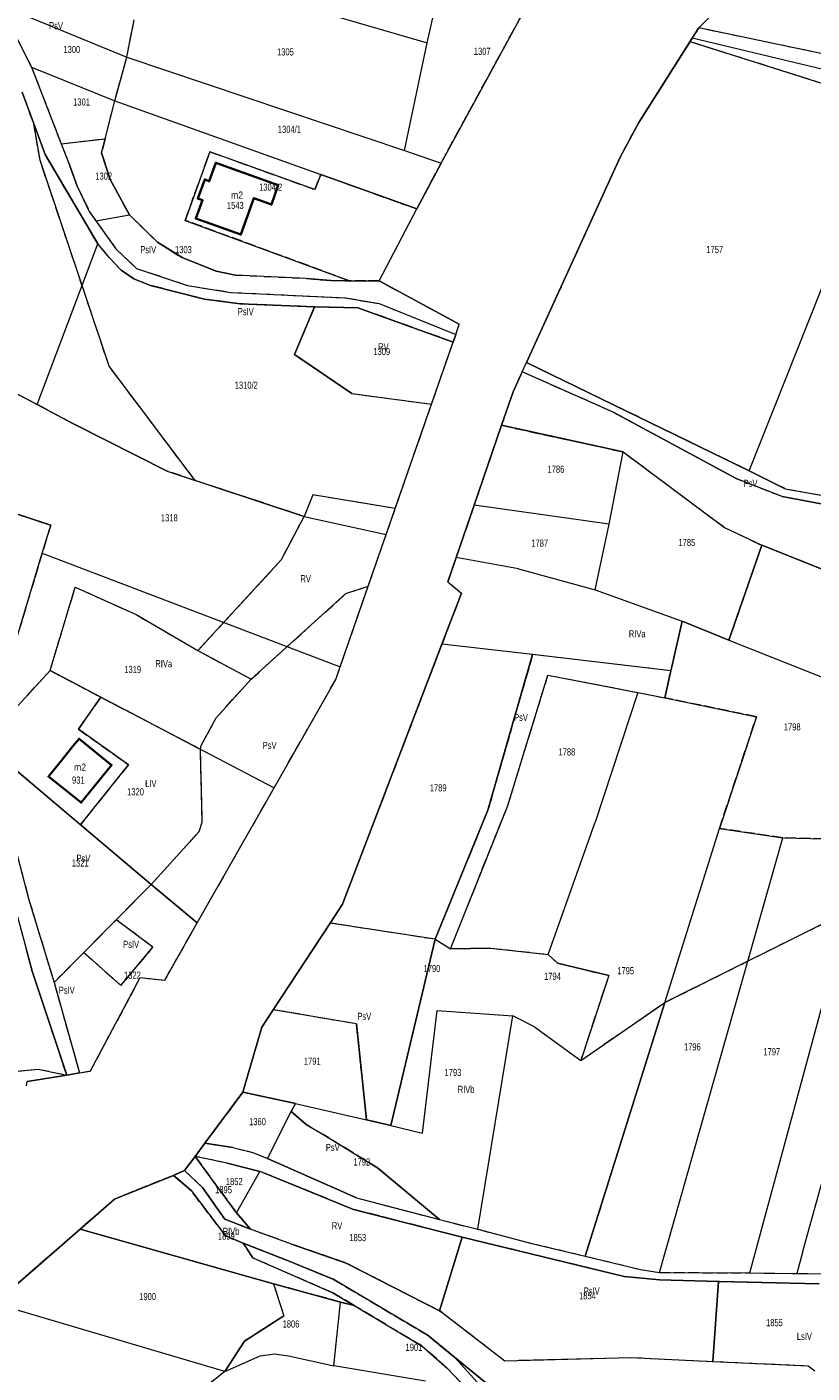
# Model space of a CAD drawing. Header units: metres. Extents: x 7496145 to 7500200, y 5498500 to 5502080.
# Tile 66 of 202: x 7497751 to 7497916, y 5499634 to 5499917. Entities that reach past the tile are written whole.
import ezdxf
from ezdxf.enums import TextEntityAlignment as Align

# ---------------------------------------------------------------- set-up
doc = ezdxf.new("R2010")
doc.units = ezdxf.units.M
doc.header["$MEASUREMENT"] = 0
for name, pattern in [('2.25_0.75', [3, 2.25, -0.75]), ('219-1000', [0]), ('egug-1000', [0])]:
    doc.linetypes.add(name, pattern=pattern)
doc.layers.get('0').update_dxf_attribs({"color": 2, "linetype": 'CONTINUOUS', "lineweight": 5})
for name, color, linetype in [('209-oznaczenie konturu klasyfikacyjnego', 7, 'CONTINUOUS'), ('211-numer działki ewidencyjnej', 7, 'CONTINUOUS'), ('217-kontur klasyfikacyjny', 7, 'CONTINUOUS'), ('218-kontur użytku gruntowego', 7, 'CONTINUOUS'), ('219-działka ewidencyjna', 7, 'CONTINUOUS'), ('312-budynek ewidencyjny', 7, 'CONTINUOUS'), ('312-oznaczenie budynku ewidencyjnego', 7, 'CONTINUOUS'), ('312-oznaczenie budynku ewidencyjnego-Atr117', 7, 'CONTINUOUS'), ('Punkt budynku', 7, 'CONTINUOUS')]:
    doc.layers.add(name, color=color, linetype=linetype)
doc.styles.get("Standard").update_dxf_attribs({"font": 'Working1250', "width": 0.75})

# ---------------------------------------------------------------- blocks, each defined once
blk = doc.blocks.new('PUNKTBUD')
at = {"color": 0}
blk.add_circle((0, 0), 0.09, dxfattribs=at)

msp = doc.modelspace()

# ---------------------------------------------------------------- linework, layer by layer
at = {"layer": '217-kontur klasyfikacyjny', "color": 3, "linetype": '2.25_0.75', "lineweight": 18, "flags": 128}
for points in [[(7497838.41, 5499888.16), (7497859.14, 5499926.15)], [(7497904.64, 5499928.76), (7497892.61, 5499916.6)], [(7497745.66, 5499921.36), (7497752.29, 5499908.31)], [(7497772.34, 5499910.47), (7497773.87, 5499918.32)], [(7497892.61, 5499916.6), (7497891.24, 5499914.43)], [(7497931.34, 5499908.48), (7497892.61, 5499916.6)], [(7497890.79, 5499913.72), (7497879.99, 5499896.72)], [(7497891.24, 5499914.43), (7497890.79, 5499913.72)], [(7497890.79, 5499913.72), (7497918.67, 5499904.93)], [(7497769.79, 5499901.25), (7497772.34, 5499910.47)], [(7497752.29, 5499908.31), (7497758.53, 5499892.21)], [(7497752.74, 5499896.48), (7497750.3, 5499903.08)], [(7497767.79, 5499893.29), (7497769.79, 5499901.25)], [(7497754.08, 5499888.76), (7497752.74, 5499896.48)], [(7497755.13, 5499890), (7497752.74, 5499896.48)], [(7497879.99, 5499896.72), (7497876.11, 5499889.44)], [(7497758.53, 5499892.21), (7497767.79, 5499893.29)], [(7497758.53, 5499892.21), (7497760.31, 5499887.59)], [(7497767.79, 5499893.29), (7497766.97, 5499890.33)], [(7497766.2, 5499871.2), (7497755.13, 5499890)], [(7497766.97, 5499890.33), (7497768.8, 5499884.74)], [(7497784.6, 5499876.12), (7497789.81, 5499890.54)], [(7497789.81, 5499890.54), (7497811.86, 5499882.6)], [(7497876.11, 5499889.44), (7497856.39, 5499846.24)], [(7497768.61, 5499845.43), (7497754.08, 5499888.76)], [(7497760.31, 5499887.59), (7497761.9, 5499883.28)], [(7497833.31, 5499878.53), (7497838.41, 5499888.16)], [(7497768.8, 5499884.74), (7497772.86, 5499877.25)], [(7497811.86, 5499882.6), (7497813.12, 5499885.76)], [(7497813.12, 5499885.76), (7497833.31, 5499878.53)], [(7497761.9, 5499883.28), (7497764.44, 5499878.01)], [(7497764.44, 5499878.01), (7497765.84, 5499876.04)], [(7497765.84, 5499876.04), (7497770.01, 5499870.16)], [(7497772.86, 5499877.25), (7497778.79, 5499871.54)], [(7497819.13, 5499863.42), (7497784.6, 5499876.12)], [(7497768.64, 5499868.31), (7497766.2, 5499871.2)], [(7497770.01, 5499870.16), (7497774.35, 5499866.02)], [(7497778.79, 5499871.54), (7497783.96, 5499868.28)], [(7497771.14, 5499865.62), (7497768.64, 5499868.31)], [(7497783.96, 5499868.28), (7497791.09, 5499865.46)], [(7497773.78, 5499863.81), (7497771.14, 5499865.62)], [(7497774.35, 5499866.02), (7497785.09, 5499862.42)], [(7497791.09, 5499865.46), (7497795.22, 5499864.62)], [(7497795.22, 5499864.62), (7497810.11, 5499863.91)], [(7497810.11, 5499863.91), (7497815.23, 5499863.45)], [(7497777.29, 5499862.45), (7497773.78, 5499863.81)], [(7497788.66, 5499859.53), (7497777.29, 5499862.45)], [(7497785.09, 5499862.42), (7497794.21, 5499860.97)], [(7497815.23, 5499863.45), (7497819.13, 5499863.42)], [(7497822.59, 5499863.39), (7497819.13, 5499863.42)], [(7497825.38, 5499863.37), (7497822.59, 5499863.39)], [(7497842.26, 5499854.25), (7497825.38, 5499863.37)], [(7497796.16, 5499858.57), (7497788.66, 5499859.53)], [(7497794.21, 5499860.97), (7497818.4, 5499859.79)], [(7497811.81, 5499857.92), (7497796.16, 5499858.57)], [(7497818.4, 5499859.79), (7497825.39, 5499858.61)], [(7497825.39, 5499858.61), (7497841.52, 5499852.12)], [(7497811.81, 5499857.92), (7497807.59, 5499847.92)], [(7497820.94, 5499857.73), (7497811.81, 5499857.92)], [(7497840.96, 5499850.52), (7497820.94, 5499857.73)], [(7497841.52, 5499852.12), (7497842.26, 5499854.25)], [(7497836.42, 5499837.47), (7497840.96, 5499850.52)], [(7497807.59, 5499847.92), (7497819.65, 5499839.69)], [(7497786.7, 5499821.41), (7497768.61, 5499845.43)], [(7497855.48, 5499844.25), (7497853.57, 5499840.07)], [(7497874.61, 5499835.79), (7497855.48, 5499844.25)], [(7497856.39, 5499846.24), (7497903.26, 5499823.47)], [(7497753.46, 5499837.42), (7497743.17, 5499842.79)], [(7497819.65, 5499839.69), (7497836.42, 5499837.47)], [(7497853.57, 5499840.07), (7497851.11, 5499833.01)], [(7497760.97, 5499833.38), (7497753.46, 5499837.42)], [(7497828.79, 5499815.52), (7497836.42, 5499837.47)], [(7497900.63, 5499821.73), (7497874.61, 5499835.79)], [(7497780.8, 5499823.36), (7497760.97, 5499833.38)], [(7497851.11, 5499833.01), (7497845.38, 5499816.21)], [(7497851.11, 5499833.01), (7497876.76, 5499827.4)], [(7497876.76, 5499827.4), (7497898.02, 5499811.53)], [(7497786.7, 5499821.41), (7497780.8, 5499823.36)], [(7497809.6, 5499813.86), (7497786.7, 5499821.41)], [(7497910.17, 5499818.01), (7497900.63, 5499821.73)], [(7497903.26, 5499823.47), (7497910.78, 5499819.68)], [(7497732.59, 5499819.79), (7497756.34, 5499811.99)], [(7497910.78, 5499819.68), (7497928.66, 5499816.48)], [(7497811.48, 5499818.38), (7497809.6, 5499813.86)], [(7497828.79, 5499815.52), (7497811.48, 5499818.38)], [(7497845.38, 5499816.21), (7497841.61, 5499805.21)], [(7497928.83, 5499814.53), (7497910.17, 5499818.01)], [(7497804.88, 5499804.8), (7497809.6, 5499813.86)], [(7497826.88, 5499810.04), (7497828.79, 5499815.52)], [(7497756.34, 5499811.99), (7497754.53, 5499806.15)], [(7497898.02, 5499811.53), (7497905.87, 5499807.78)], [(7497823.1, 5499799.17), (7497826.88, 5499810.04)], [(7497905.87, 5499807.78), (7497898.96, 5499787.84)], [(7497941.17, 5499793.73), (7497905.87, 5499807.78)], [(7497754.53, 5499806.15), (7497747.48, 5499782.67)], [(7497787.29, 5499785.62), (7497804.88, 5499804.8)], [(7497841.61, 5499805.21), (7497839.84, 5499800.07)], [(7497756.19, 5499781.43), (7497761.48, 5499798.99)], [(7497761.48, 5499798.99), (7497774.31, 5499793.2)], [(7497817.21, 5499782.23), (7497823.1, 5499799.17)], [(7497818.4, 5499797.62), (7497823.1, 5499799.17)], [(7497839.84, 5499800.07), (7497842.71, 5499797.7)], [(7497798.47, 5499779.62), (7497818.4, 5499797.62)], [(7497842.71, 5499797.7), (7497838.61, 5499786.98)], [(7497774.31, 5499793.2), (7497787.29, 5499785.62)], [(7497889.11, 5499791.83), (7497886.77, 5499781.38)], [(7497898.96, 5499787.84), (7497889.11, 5499791.83)], [(7497787.29, 5499785.62), (7497798.47, 5499779.62)], [(7497838.61, 5499786.98), (7497817.67, 5499732.31)], [(7497857.69, 5499784.83), (7497848.29, 5499752.08)], [(7497886.77, 5499781.38), (7497857.69, 5499784.83)], [(7497816.27, 5499779.54), (7497817.21, 5499782.23)], [(7497749.38, 5499773.98), (7497756.19, 5499781.43)], [(7497756.19, 5499781.43), (7497766.85, 5499775.85)], [(7497791.12, 5499771.5), (7497798.47, 5499779.62)], [(7497803.31, 5499756.78), (7497816.27, 5499779.54)], [(7497852.4, 5499752.87), (7497860.91, 5499780.47)], [(7497860.91, 5499780.47), (7497879.78, 5499776.83)], [(7497885.49, 5499775.67), (7497886.77, 5499781.38)], [(7497879.78, 5499776.83), (7497885.49, 5499775.67)], [(7497766.85, 5499775.85), (7497762.16, 5499769.11)], [(7497766.85, 5499775.85), (7497787.82, 5499764.88)], [(7497904.79, 5499771.73), (7497885.49, 5499775.67)], [(7497787.98, 5499765.68), (7497791.12, 5499771.5)], [(7497896.96, 5499748.23), (7497904.79, 5499771.73)], [(7497762.16, 5499769.11), (7497772.69, 5499761.6)], [(7497787.82, 5499764.88), (7497787.98, 5499765.68)], [(7497788.21, 5499749.56), (7497787.82, 5499764.88)], [(7497744.07, 5499762.4), (7497751.74, 5499733.24)], [(7497762.55, 5499749.01), (7497744.17, 5499764.57)], [(7497772.69, 5499761.6), (7497762.55, 5499749.01)], [(7497787.13, 5499728.37), (7497803.31, 5499756.78)], [(7497848.29, 5499752.08), (7497837.15, 5499724.91)], [(7497840.4, 5499722.94), (7497852.4, 5499752.87)], [(7497777.42, 5499736.42), (7497762.55, 5499749.01)], [(7497787.56, 5499747.58), (7497788.21, 5499749.56)], [(7497910.3, 5499746.27), (7497896.96, 5499748.23)], [(7497777.42, 5499736.42), (7497787.56, 5499747.58)], [(7497928.04, 5499745.85), (7497910.3, 5499746.27)], [(7497770.1, 5499729.03), (7497777.42, 5499736.42)], [(7497787.13, 5499728.37), (7497777.42, 5499736.42)], [(7497751.74, 5499733.24), (7497757.02, 5499715.84)], [(7497817.67, 5499732.31), (7497815.07, 5499728.34)], [(7497885.47, 5499711.62), (7497923.96, 5499730.79)], [(7497763.29, 5499722.16), (7497770.1, 5499729.03)], [(7497777.83, 5499723.23), (7497770.1, 5499729.03)], [(7497780.29, 5499716.31), (7497787.13, 5499728.37)], [(7497815.07, 5499728.34), (7497803.1, 5499710.11)], [(7497837.15, 5499724.91), (7497815.07, 5499728.34)], [(7497752.43, 5499718.23), (7497751.15, 5499722.95)], [(7497771.06, 5499715.19), (7497777.83, 5499723.23)], [(7497837.15, 5499724.91), (7497827.83, 5499685.77)], [(7497837.15, 5499724.91), (7497840.4, 5499722.94)], [(7497840.4, 5499722.94), (7497848.85, 5499723.07)], [(7497848.85, 5499723.07), (7497860.94, 5499721.75)], [(7497757.02, 5499715.84), (7497763.29, 5499722.16)], [(7497763.29, 5499722.16), (7497771.06, 5499715.19)], [(7497860.94, 5499721.75), (7497862.92, 5499719.92)], [(7497862.92, 5499719.92), (7497873.68, 5499717.29)], [(7497759.68, 5499696.37), (7497752.43, 5499718.23)], [(7497764.71, 5499697.22), (7497775.12, 5499716.85)], [(7497775.12, 5499716.85), (7497780.29, 5499716.31)], [(7497873.68, 5499717.29), (7497867.79, 5499699.42)], [(7497757.02, 5499715.84), (7497762.37, 5499696.82)], [(7497867.79, 5499699.42), (7497885.47, 5499711.62)], [(7497885.47, 5499711.62), (7497868.74, 5499658.28)], [(7497803.1, 5499710.11), (7497800.7, 5499706.45)], [(7497820.64, 5499707.11), (7497803.1, 5499710.11)], [(7497800.7, 5499706.45), (7497796.76, 5499692.78)], [(7497822.75, 5499686.92), (7497820.64, 5499707.11)], [(7497743.15, 5499696.57), (7497753.7, 5499697.6)], [(7497753.7, 5499697.6), (7497759.68, 5499696.37)], [(7497762.37, 5499696.82), (7497764.71, 5499697.22)], [(7497796.76, 5499692.78), (7497788.71, 5499682.04)], [(7497807.81, 5499690.39), (7497796.76, 5499692.78)], [(7497806.91, 5499688.71), (7497807.81, 5499690.39)], [(7497810.06, 5499685.95), (7497806.91, 5499688.71)], [(7497813.78, 5499683.78), (7497810.06, 5499685.95)], [(7497827.83, 5499685.77), (7497822.75, 5499686.92)], [(7497825.04, 5499676.87), (7497813.78, 5499683.78)], [(7497788.71, 5499682.04), (7497794.64, 5499681.15)], [(7497794.64, 5499681.15), (7497798.83, 5499680.07)], [(7497798.83, 5499680.07), (7497801.9, 5499678.82)], [(7497786.67, 5499679.26), (7497795.41, 5499667.38)], [(7497793.46, 5499677.82), (7497786.67, 5499679.26)], [(7497800.33, 5499676.06), (7497793.46, 5499677.82)], [(7497801.9, 5499678.82), (7497820.66, 5499670.54)], [(7497782.18, 5499675.27), (7497769.73, 5499670.29)], [(7497784.44, 5499676.27), (7497782.18, 5499675.27)], [(7497785.87, 5499672.05), (7497782.18, 5499675.27)], [(7497788.22, 5499672.74), (7497784.44, 5499676.27)], [(7497800.95, 5499675.85), (7497800.33, 5499676.06)], [(7497820.02, 5499668.11), (7497800.95, 5499675.85)], [(7497838.08, 5499665.97), (7497825.04, 5499676.87)], [(7497793.08, 5499662.56), (7497785.87, 5499672.05)], [(7497792.95, 5499666.02), (7497788.22, 5499672.74)], [(7497769.73, 5499670.29), (7497762.52, 5499663.98)], [(7497820.66, 5499670.54), (7497838.08, 5499665.97)], [(7497798.33, 5499663.96), (7497792.95, 5499666.02)], [(7497795.41, 5499667.38), (7497798.33, 5499663.96)], [(7497842.86, 5499662.26), (7497820.02, 5499668.11)], [(7497838.08, 5499665.97), (7497846.19, 5499663.92)], [(7497762.52, 5499663.98), (7497746.14, 5499649.64)], [(7497762.52, 5499663.98), (7497803.19, 5499652.46)], [(7497806.99, 5499660.79), (7497798.33, 5499663.96)], [(7497846.19, 5499663.92), (7497857.21, 5499661.04)], [(7497796.78, 5499661.01), (7497793.08, 5499662.56)], [(7497798.86, 5499657.9), (7497796.78, 5499661.01)], [(7497796.78, 5499661.01), (7497806.15, 5499657.34)], [(7497818.49, 5499656.8), (7497806.99, 5499660.79)], [(7497842.86, 5499662.26), (7497838.06, 5499646.79)], [(7497876.97, 5499653.98), (7497842.86, 5499662.26)], [(7497857.21, 5499661.04), (7497868.74, 5499658.28)], [(7497815.69, 5499650.57), (7497798.86, 5499657.9)], [(7497806.15, 5499657.34), (7497815.72, 5499653.43)], [(7497868.74, 5499658.28), (7497880.39, 5499655.47)], [(7497838.06, 5499646.79), (7497818.49, 5499656.8)], [(7497880.39, 5499655.47), (7497884.39, 5499654.84)], [(7497884.39, 5499654.84), (7497903.36, 5499654.76)], [(7497903.36, 5499654.76), (7497913.23, 5499654.63)], [(7497913.23, 5499654.63), (7497919.82, 5499654.55)], [(7497817.26, 5499648.63), (7497803.19, 5499652.46)], [(7497803.19, 5499652.46), (7497805.35, 5499645.7)], [(7497815.72, 5499653.43), (7497835.74, 5499641.56)], [(7497884.37, 5499653.27), (7497876.97, 5499653.98)], [(7497896.81, 5499652.92), (7497884.37, 5499653.27)], [(7497895.61, 5499636.13), (7497896.81, 5499652.92)], [(7497917.95, 5499652.48), (7497896.81, 5499652.92)], [(7497820.12, 5499647.92), (7497815.69, 5499650.57)], [(7497820.12, 5499647.92), (7497817.26, 5499648.63)], [(7497834.46, 5499639.31), (7497820.12, 5499647.92)], [(7497838.06, 5499646.79), (7497838.69, 5499646.41)], [(7497838.69, 5499646.41), (7497851.81, 5499636.29)], [(7497805.35, 5499645.7), (7497797.06, 5499640.4)], [(7497797.06, 5499640.4), (7497792.94, 5499634.05)], [(7497835.74, 5499641.56), (7497841.27, 5499637.01)], [(7497839.76, 5499634.68), (7497834.46, 5499639.31)], [(7497846.05, 5499628.06), (7497839.76, 5499634.68)], [(7497841.27, 5499637.01), (7497856.76, 5499619.93)], [(7497848.99, 5499630.74), (7497841.27, 5499637.01)], [(7497851.81, 5499636.29), (7497878.32, 5499636.97)], [(7497878.32, 5499636.97), (7497895.61, 5499636.13)], [(7497895.61, 5499636.13), (7497915.65, 5499635.24)], [(7497915.65, 5499635.24), (7497917.04, 5499634.18)], [(7497792.94, 5499634.05), (7497789, 5499630.89)]]:
    msp.add_lwpolyline(points, dxfattribs=at)
at = {"layer": '218-kontur użytku gruntowego', "color": 3, "linetype": 'egug-1000', "lineweight": 18, "flags": 128}
for points in [[(7497838.41, 5499888.16), (7497859.14, 5499926.15)], [(7497904.64, 5499928.76), (7497892.61, 5499916.6)], [(7497745.66, 5499921.36), (7497752.29, 5499908.31)], [(7497772.34, 5499910.47), (7497773.87, 5499918.32)], [(7497892.61, 5499916.6), (7497891.24, 5499914.43)], [(7497931.34, 5499908.48), (7497892.61, 5499916.6)], [(7497890.79, 5499913.72), (7497879.99, 5499896.72)], [(7497891.24, 5499914.43), (7497890.79, 5499913.72)], [(7497890.79, 5499913.72), (7497918.67, 5499904.93)], [(7497769.79, 5499901.25), (7497772.34, 5499910.47)], [(7497752.29, 5499908.31), (7497758.53, 5499892.21)], [(7497752.74, 5499896.48), (7497750.3, 5499903.08)], [(7497767.79, 5499893.29), (7497769.79, 5499901.25)], [(7497754.08, 5499888.76), (7497752.74, 5499896.48)], [(7497755.13, 5499890), (7497752.74, 5499896.48)], [(7497879.99, 5499896.72), (7497876.11, 5499889.44)], [(7497758.53, 5499892.21), (7497767.79, 5499893.29)], [(7497758.53, 5499892.21), (7497760.31, 5499887.59)], [(7497766.97, 5499890.33), (7497767.79, 5499893.29)], [(7497766.2, 5499871.2), (7497755.13, 5499890)], [(7497768.8, 5499884.74), (7497766.97, 5499890.33)], [(7497789.81, 5499890.54), (7497784.6, 5499876.12)], [(7497811.86, 5499882.6), (7497789.81, 5499890.54)], [(7497876.11, 5499889.44), (7497856.39, 5499846.24)], [(7497768.61, 5499845.43), (7497754.08, 5499888.76)], [(7497760.31, 5499887.59), (7497761.9, 5499883.28)], [(7497833.31, 5499878.53), (7497838.41, 5499888.16)], [(7497772.86, 5499877.25), (7497768.8, 5499884.74)], [(7497813.12, 5499885.76), (7497811.86, 5499882.6)], [(7497833.31, 5499878.53), (7497813.12, 5499885.76)], [(7497761.9, 5499883.28), (7497764.44, 5499878.01)], [(7497764.44, 5499878.01), (7497765.84, 5499876.04)], [(7497825.38, 5499863.37), (7497833.31, 5499878.53)], [(7497765.84, 5499876.04), (7497770.01, 5499870.16)], [(7497778.79, 5499871.54), (7497772.86, 5499877.25)], [(7497784.6, 5499876.12), (7497819.13, 5499863.42)], [(7497768.64, 5499868.31), (7497766.2, 5499871.2)], [(7497770.01, 5499870.16), (7497774.35, 5499866.02)], [(7497783.96, 5499868.28), (7497778.79, 5499871.54)], [(7497771.14, 5499865.62), (7497768.64, 5499868.31)], [(7497791.09, 5499865.46), (7497783.96, 5499868.28)], [(7497773.78, 5499863.81), (7497771.14, 5499865.62)], [(7497774.35, 5499866.02), (7497785.09, 5499862.42)], [(7497795.22, 5499864.62), (7497791.09, 5499865.46)], [(7497810.11, 5499863.91), (7497795.22, 5499864.62)], [(7497815.23, 5499863.45), (7497810.11, 5499863.91)], [(7497777.29, 5499862.45), (7497773.78, 5499863.81)], [(7497788.66, 5499859.53), (7497777.29, 5499862.45)], [(7497785.09, 5499862.42), (7497794.21, 5499860.97)], [(7497819.13, 5499863.42), (7497815.23, 5499863.45)], [(7497819.13, 5499863.42), (7497822.59, 5499863.39)], [(7497822.59, 5499863.39), (7497825.38, 5499863.37)], [(7497842.26, 5499854.25), (7497825.38, 5499863.37)], [(7497796.16, 5499858.57), (7497788.66, 5499859.53)], [(7497794.21, 5499860.97), (7497818.4, 5499859.79)], [(7497811.81, 5499857.92), (7497796.16, 5499858.57)], [(7497818.4, 5499859.79), (7497825.39, 5499858.61)], [(7497825.39, 5499858.61), (7497841.52, 5499852.12)], [(7497811.81, 5499857.92), (7497807.59, 5499847.92)], [(7497820.94, 5499857.73), (7497811.81, 5499857.92)], [(7497840.96, 5499850.52), (7497820.94, 5499857.73)], [(7497841.52, 5499852.12), (7497842.26, 5499854.25)], [(7497836.42, 5499837.47), (7497840.96, 5499850.52)], [(7497841.52, 5499852.12), (7497840.96, 5499850.52)], [(7497807.59, 5499847.92), (7497819.65, 5499839.69)], [(7497786.7, 5499821.41), (7497768.61, 5499845.43)], [(7497855.48, 5499844.25), (7497853.57, 5499840.07)], [(7497855.48, 5499844.25), (7497856.39, 5499846.24)], [(7497874.61, 5499835.79), (7497855.48, 5499844.25)], [(7497856.39, 5499846.24), (7497903.26, 5499823.47)], [(7497743.17, 5499842.79), (7497753.46, 5499837.42)], [(7497819.65, 5499839.69), (7497836.42, 5499837.47)], [(7497853.57, 5499840.07), (7497851.11, 5499833.01)], [(7497753.46, 5499837.42), (7497760.97, 5499833.38)], [(7497828.79, 5499815.52), (7497836.42, 5499837.47)], [(7497900.63, 5499821.73), (7497874.61, 5499835.79)], [(7497760.97, 5499833.38), (7497780.8, 5499823.36)], [(7497851.11, 5499833.01), (7497845.38, 5499816.21)], [(7497851.11, 5499833.01), (7497876.76, 5499827.4)], [(7497876.76, 5499827.4), (7497898.02, 5499811.53)], [(7497780.8, 5499823.36), (7497786.7, 5499821.41)], [(7497809.6, 5499813.86), (7497786.7, 5499821.41)], [(7497910.17, 5499818.01), (7497900.63, 5499821.73)], [(7497903.26, 5499823.47), (7497910.78, 5499819.68)], [(7497756.34, 5499811.99), (7497732.59, 5499819.79)], [(7497910.78, 5499819.68), (7497928.66, 5499816.48)], [(7497811.48, 5499818.38), (7497809.6, 5499813.86)], [(7497828.79, 5499815.52), (7497811.48, 5499818.38)], [(7497845.38, 5499816.21), (7497841.61, 5499805.21)], [(7497928.83, 5499814.53), (7497910.17, 5499818.01)], [(7497804.88, 5499804.8), (7497809.6, 5499813.86)], [(7497826.88, 5499810.04), (7497828.79, 5499815.52)], [(7497754.53, 5499806.15), (7497756.34, 5499811.99)], [(7497898.02, 5499811.53), (7497905.87, 5499807.78)], [(7497823.1, 5499799.17), (7497826.88, 5499810.04)], [(7497905.87, 5499807.78), (7497898.96, 5499787.84)], [(7497941.17, 5499793.73), (7497905.87, 5499807.78)], [(7497747.48, 5499782.67), (7497754.53, 5499806.15)], [(7497787.29, 5499785.62), (7497804.88, 5499804.8)], [(7497841.61, 5499805.21), (7497839.84, 5499800.07)], [(7497756.19, 5499781.43), (7497761.48, 5499798.99)], [(7497761.48, 5499798.99), (7497774.31, 5499793.2)], [(7497817.21, 5499782.23), (7497823.1, 5499799.17)], [(7497818.4, 5499797.62), (7497823.1, 5499799.17)], [(7497839.84, 5499800.07), (7497842.71, 5499797.7)], [(7497798.47, 5499779.62), (7497818.4, 5499797.62)], [(7497842.71, 5499797.7), (7497838.61, 5499786.98)], [(7497774.31, 5499793.2), (7497787.29, 5499785.62)], [(7497889.11, 5499791.83), (7497886.77, 5499781.38)], [(7497898.96, 5499787.84), (7497889.11, 5499791.83)], [(7497787.29, 5499785.62), (7497798.47, 5499779.62)], [(7497838.61, 5499786.98), (7497817.67, 5499732.31)], [(7497857.69, 5499784.83), (7497848.29, 5499752.08)], [(7497886.77, 5499781.38), (7497857.69, 5499784.83)], [(7497816.27, 5499779.54), (7497817.21, 5499782.23)], [(7497749.38, 5499773.98), (7497756.19, 5499781.43)], [(7497766.85, 5499775.85), (7497756.19, 5499781.43)], [(7497791.12, 5499771.5), (7497798.47, 5499779.62)], [(7497803.31, 5499756.78), (7497816.27, 5499779.54)], [(7497852.4, 5499752.87), (7497860.91, 5499780.47)], [(7497860.91, 5499780.47), (7497879.78, 5499776.83)], [(7497886.77, 5499781.38), (7497885.49, 5499775.67)], [(7497879.78, 5499776.83), (7497885.49, 5499775.67)], [(7497762.16, 5499769.11), (7497766.85, 5499775.85)], [(7497766.85, 5499775.85), (7497787.82, 5499764.88)], [(7497885.49, 5499775.67), (7497904.79, 5499771.73)], [(7497787.98, 5499765.68), (7497791.12, 5499771.5)], [(7497904.79, 5499771.73), (7497896.96, 5499748.23)], [(7497772.69, 5499761.6), (7497762.16, 5499769.11)], [(7497787.82, 5499764.88), (7497787.98, 5499765.68)], [(7497788.21, 5499749.56), (7497787.82, 5499764.88)], [(7497744.07, 5499762.4), (7497751.74, 5499733.24)], [(7497762.55, 5499749.01), (7497744.17, 5499764.57)], [(7497762.55, 5499749.01), (7497772.69, 5499761.6)], [(7497787.13, 5499728.37), (7497803.31, 5499756.78)], [(7497848.29, 5499752.08), (7497837.15, 5499724.91)], [(7497840.4, 5499722.94), (7497852.4, 5499752.87)], [(7497777.42, 5499736.42), (7497762.55, 5499749.01)], [(7497787.56, 5499747.58), (7497788.21, 5499749.56)], [(7497896.96, 5499748.23), (7497910.3, 5499746.27)], [(7497777.42, 5499736.42), (7497787.56, 5499747.58)], [(7497910.3, 5499746.27), (7497928.04, 5499745.85)], [(7497770.1, 5499729.03), (7497777.42, 5499736.42)], [(7497787.13, 5499728.37), (7497777.42, 5499736.42)], [(7497751.74, 5499733.24), (7497757.02, 5499715.84)], [(7497817.67, 5499732.31), (7497815.07, 5499728.34)], [(7497923.96, 5499730.79), (7497885.47, 5499711.62)], [(7497770.1, 5499729.03), (7497763.29, 5499722.16)], [(7497777.83, 5499723.23), (7497770.1, 5499729.03)], [(7497780.29, 5499716.31), (7497787.13, 5499728.37)], [(7497815.07, 5499728.34), (7497803.1, 5499710.11)], [(7497837.15, 5499724.91), (7497815.07, 5499728.34)], [(7497752.43, 5499718.23), (7497751.15, 5499722.95)], [(7497771.06, 5499715.19), (7497777.83, 5499723.23)], [(7497837.15, 5499724.91), (7497827.83, 5499685.77)], [(7497837.15, 5499724.91), (7497840.4, 5499722.94)], [(7497840.4, 5499722.94), (7497848.85, 5499723.07)], [(7497848.85, 5499723.07), (7497860.94, 5499721.75)], [(7497757.02, 5499715.84), (7497763.29, 5499722.16)], [(7497763.29, 5499722.16), (7497771.06, 5499715.19)], [(7497860.94, 5499721.75), (7497862.92, 5499719.92)], [(7497862.92, 5499719.92), (7497873.68, 5499717.29)], [(7497759.68, 5499696.37), (7497752.43, 5499718.23)], [(7497764.71, 5499697.22), (7497775.12, 5499716.85)], [(7497775.12, 5499716.85), (7497780.29, 5499716.31)], [(7497873.68, 5499717.29), (7497867.79, 5499699.42)], [(7497757.02, 5499715.84), (7497762.37, 5499696.82)], [(7497867.79, 5499699.42), (7497885.47, 5499711.62)], [(7497885.47, 5499711.62), (7497868.74, 5499658.28)], [(7497803.1, 5499710.11), (7497800.7, 5499706.45)], [(7497820.64, 5499707.11), (7497803.1, 5499710.11)], [(7497800.7, 5499706.45), (7497796.76, 5499692.78)], [(7497822.75, 5499686.92), (7497820.64, 5499707.11)], [(7497743.15, 5499696.57), (7497753.7, 5499697.6)], [(7497753.7, 5499697.6), (7497759.68, 5499696.37)], [(7497762.37, 5499696.82), (7497759.68, 5499696.37)], [(7497762.37, 5499696.82), (7497764.71, 5499697.22)], [(7497751.24, 5499694.07), (7497751.39, 5499694.98)], [(7497751.39, 5499694.98), (7497759.68, 5499696.37)], [(7497796.76, 5499692.78), (7497788.71, 5499682.04)], [(7497796.76, 5499692.78), (7497807.81, 5499690.39)], [(7497807.81, 5499690.39), (7497806.91, 5499688.71)], [(7497806.91, 5499688.71), (7497810.06, 5499685.95)], [(7497810.06, 5499685.95), (7497813.78, 5499683.78)], [(7497827.83, 5499685.77), (7497822.75, 5499686.92)], [(7497813.78, 5499683.78), (7497825.04, 5499676.87)], [(7497788.71, 5499682.04), (7497786.67, 5499679.26)], [(7497788.71, 5499682.04), (7497794.64, 5499681.15)], [(7497794.64, 5499681.15), (7497798.83, 5499680.07)], [(7497798.83, 5499680.07), (7497801.9, 5499678.82)], [(7497786.67, 5499679.26), (7497784.44, 5499676.27)], [(7497795.41, 5499667.38), (7497786.67, 5499679.26)], [(7497793.46, 5499677.82), (7497786.67, 5499679.26)], [(7497800.33, 5499676.06), (7497793.46, 5499677.82)], [(7497801.9, 5499678.82), (7497820.66, 5499670.54)], [(7497782.18, 5499675.27), (7497769.73, 5499670.29)], [(7497784.44, 5499676.27), (7497782.18, 5499675.27)], [(7497782.18, 5499675.27), (7497785.87, 5499672.05)], [(7497788.22, 5499672.74), (7497784.44, 5499676.27)], [(7497800.95, 5499675.85), (7497800.33, 5499676.06)], [(7497820.02, 5499668.11), (7497800.95, 5499675.85)], [(7497825.04, 5499676.87), (7497838.08, 5499665.97)], [(7497785.87, 5499672.05), (7497793.08, 5499662.56)], [(7497792.95, 5499666.02), (7497788.22, 5499672.74)], [(7497769.73, 5499670.29), (7497762.52, 5499663.98)], [(7497820.66, 5499670.54), (7497838.08, 5499665.97)], [(7497798.33, 5499663.96), (7497792.95, 5499666.02)], [(7497798.33, 5499663.96), (7497795.41, 5499667.38)], [(7497842.86, 5499662.26), (7497820.02, 5499668.11)], [(7497838.08, 5499665.97), (7497846.19, 5499663.92)], [(7497762.52, 5499663.98), (7497746.14, 5499649.64)], [(7497762.52, 5499663.98), (7497803.19, 5499652.46)], [(7497806.99, 5499660.79), (7497798.33, 5499663.96)], [(7497846.19, 5499663.92), (7497857.21, 5499661.04)], [(7497793.08, 5499662.56), (7497796.78, 5499661.01)], [(7497796.78, 5499661.01), (7497798.86, 5499657.9)], [(7497806.15, 5499657.34), (7497796.78, 5499661.01)], [(7497818.49, 5499656.8), (7497806.99, 5499660.79)], [(7497842.86, 5499662.26), (7497838.06, 5499646.79)], [(7497876.97, 5499653.98), (7497842.86, 5499662.26)], [(7497857.21, 5499661.04), (7497868.74, 5499658.28)], [(7497798.86, 5499657.9), (7497815.69, 5499650.57)], [(7497815.72, 5499653.43), (7497806.15, 5499657.34)], [(7497868.74, 5499658.28), (7497880.39, 5499655.47)], [(7497838.06, 5499646.79), (7497818.49, 5499656.8)], [(7497880.39, 5499655.47), (7497884.39, 5499654.84)], [(7497884.39, 5499654.84), (7497903.36, 5499654.76)], [(7497903.36, 5499654.76), (7497913.23, 5499654.63)], [(7497913.23, 5499654.63), (7497919.82, 5499654.55)], [(7497817.26, 5499648.63), (7497803.19, 5499652.46)], [(7497803.19, 5499652.46), (7497805.35, 5499645.7)], [(7497835.74, 5499641.56), (7497815.72, 5499653.43)], [(7497884.37, 5499653.27), (7497876.97, 5499653.98)], [(7497896.81, 5499652.92), (7497884.37, 5499653.27)], [(7497896.81, 5499652.92), (7497895.61, 5499636.13)], [(7497917.95, 5499652.48), (7497896.81, 5499652.92)], [(7497815.69, 5499650.57), (7497820.12, 5499647.92)], [(7497820.12, 5499647.92), (7497817.26, 5499648.63)], [(7497820.12, 5499647.92), (7497834.46, 5499639.31)], [(7497838.06, 5499646.79), (7497838.69, 5499646.41)], [(7497838.69, 5499646.41), (7497851.81, 5499636.29)], [(7497805.35, 5499645.7), (7497797.06, 5499640.4)], [(7497797.06, 5499640.4), (7497792.94, 5499634.05)], [(7497841.27, 5499637.01), (7497835.74, 5499641.56)], [(7497834.46, 5499639.31), (7497839.76, 5499634.68)], [(7497839.76, 5499634.68), (7497846.05, 5499628.06)], [(7497841.27, 5499637.01), (7497856.76, 5499619.93)], [(7497848.99, 5499630.74), (7497841.27, 5499637.01)], [(7497851.81, 5499636.29), (7497878.32, 5499636.97)], [(7497878.32, 5499636.97), (7497895.61, 5499636.13)], [(7497895.61, 5499636.13), (7497915.65, 5499635.24)], [(7497915.65, 5499635.24), (7497917.04, 5499634.18)], [(7497792.94, 5499634.05), (7497789, 5499630.89)]]:
    msp.add_lwpolyline(points, dxfattribs=at)
at = {"layer": '219-działka ewidencyjna', "color": 3, "linetype": '219-1000', "lineweight": 18, "flags": 128}
for points in [[(7497835.52, 5499913.44), (7497840.07, 5499933.67)], [(7497776.1, 5499930.77), (7497835.52, 5499913.44)], [(7497838.41, 5499888.16), (7497859.14, 5499926.15)], [(7497838.41, 5499888.16), (7497859.14, 5499926.15)], [(7497892.61, 5499916.6), (7497904.64, 5499928.76)], [(7497892.61, 5499916.6), (7497904.64, 5499928.76)], [(7497745.66, 5499921.36), (7497752.29, 5499908.31)], [(7497745.66, 5499921.36), (7497772.34, 5499910.47)], [(7497772.34, 5499910.47), (7497773.87, 5499918.32)], [(7497891.24, 5499914.43), (7497892.61, 5499916.6)], [(7497891.24, 5499914.43), (7497892.61, 5499916.6)], [(7497830.7, 5499890.81), (7497835.52, 5499913.44)], [(7497879.99, 5499896.72), (7497891.24, 5499914.43)], [(7497879.99, 5499896.72), (7497891.24, 5499914.43)], [(7497932, 5499904.71), (7497891.24, 5499914.43)], [(7497769.79, 5499901.25), (7497772.34, 5499910.47)], [(7497772.34, 5499910.47), (7497830.7, 5499890.81)], [(7497752.29, 5499908.31), (7497769.79, 5499901.25)], [(7497752.29, 5499908.31), (7497758.53, 5499892.21)], [(7497750.3, 5499903.08), (7497755.13, 5499890)], [(7497767.79, 5499893.29), (7497769.79, 5499901.25)], [(7497769.79, 5499901.25), (7497833.31, 5499878.53)], [(7497876.11, 5499889.44), (7497879.99, 5499896.72)], [(7497876.11, 5499889.44), (7497879.99, 5499896.72)], [(7497758.53, 5499892.21), (7497767.79, 5499893.29)], [(7497758.53, 5499892.21), (7497760.31, 5499887.59)], [(7497766.97, 5499890.33), (7497767.79, 5499893.29)], [(7497755.13, 5499890), (7497766.2, 5499871.2)], [(7497766.97, 5499890.33), (7497768.8, 5499884.74)], [(7497830.7, 5499890.81), (7497838.41, 5499888.16)], [(7497856.39, 5499846.24), (7497876.11, 5499889.44)], [(7497856.39, 5499846.24), (7497876.11, 5499889.44)], [(7497761.9, 5499883.28), (7497760.31, 5499887.59)], [(7497838.41, 5499888.16), (7497833.31, 5499878.53)], [(7497838.41, 5499888.16), (7497833.31, 5499878.53)], [(7497768.8, 5499884.74), (7497772.86, 5499877.25)], [(7497761.9, 5499883.28), (7497764.44, 5499878.01)], [(7497764.44, 5499878.01), (7497765.84, 5499876.04)], [(7497825.38, 5499863.37), (7497833.31, 5499878.53)], [(7497825.38, 5499863.37), (7497833.31, 5499878.53)], [(7497765.84, 5499876.04), (7497772.86, 5499877.25)], [(7497765.84, 5499876.04), (7497770.01, 5499870.16)], [(7497778.79, 5499871.54), (7497772.86, 5499877.25)], [(7497903.26, 5499823.47), (7497923.25, 5499873.82)], [(7497753.65, 5499837.93), (7497766.2, 5499871.2)], [(7497768.64, 5499868.31), (7497766.2, 5499871.2)], [(7497770.01, 5499870.16), (7497774.35, 5499866.02)], [(7497778.79, 5499871.54), (7497783.96, 5499868.28)], [(7497768.64, 5499868.31), (7497771.14, 5499865.62)], [(7497783.96, 5499868.28), (7497791.09, 5499865.46)], [(7497771.14, 5499865.62), (7497773.78, 5499863.81)], [(7497774.35, 5499866.02), (7497785.09, 5499862.42)], [(7497791.09, 5499865.46), (7497795.22, 5499864.62)], [(7497810.11, 5499863.91), (7497795.22, 5499864.62)], [(7497810.11, 5499863.91), (7497815.23, 5499863.45)], [(7497773.78, 5499863.81), (7497777.29, 5499862.45)], [(7497777.29, 5499862.45), (7497788.66, 5499859.53)], [(7497785.09, 5499862.42), (7497794.21, 5499860.97)], [(7497815.23, 5499863.45), (7497825.38, 5499863.37)], [(7497825.38, 5499863.37), (7497842.26, 5499854.25)], [(7497825.38, 5499863.37), (7497842.26, 5499854.25)], [(7497788.66, 5499859.53), (7497796.16, 5499858.57)], [(7497794.21, 5499860.97), (7497818.4, 5499859.79)], [(7497796.16, 5499858.57), (7497811.81, 5499857.92)], [(7497818.4, 5499859.79), (7497825.39, 5499858.61)], [(7497825.39, 5499858.61), (7497841.52, 5499852.12)], [(7497807.59, 5499847.92), (7497811.81, 5499857.92)], [(7497811.81, 5499857.92), (7497820.94, 5499857.73)], [(7497820.94, 5499857.73), (7497840.96, 5499850.52)], [(7497841.52, 5499852.12), (7497842.26, 5499854.25)], [(7497841.52, 5499852.12), (7497842.26, 5499854.25)], [(7497836.42, 5499837.47), (7497840.96, 5499850.52)], [(7497836.42, 5499837.47), (7497840.96, 5499850.52)], [(7497840.96, 5499850.52), (7497841.52, 5499852.12)], [(7497840.96, 5499850.52), (7497841.52, 5499852.12)], [(7497819.65, 5499839.69), (7497807.59, 5499847.92)], [(7497853.57, 5499840.07), (7497855.48, 5499844.25)], [(7497853.57, 5499840.07), (7497855.48, 5499844.25)], [(7497855.48, 5499844.25), (7497856.39, 5499846.24)], [(7497855.48, 5499844.25), (7497856.39, 5499846.24)], [(7497874.61, 5499835.79), (7497855.48, 5499844.25)], [(7497903.26, 5499823.47), (7497856.39, 5499846.24)], [(7497743.17, 5499842.79), (7497753.46, 5499837.42)], [(7497819.65, 5499839.69), (7497836.42, 5499837.47)], [(7497851.11, 5499833.01), (7497853.57, 5499840.07)], [(7497851.11, 5499833.01), (7497853.57, 5499840.07)], [(7497753.46, 5499837.42), (7497753.65, 5499837.93)], [(7497753.46, 5499837.42), (7497760.97, 5499833.38)], [(7497826.88, 5499810.04), (7497836.42, 5499837.47)], [(7497826.88, 5499810.04), (7497836.42, 5499837.47)], [(7497874.61, 5499835.79), (7497900.63, 5499821.73)], [(7497780.8, 5499823.36), (7497760.97, 5499833.38)], [(7497845.38, 5499816.21), (7497851.11, 5499833.01)], [(7497845.38, 5499816.21), (7497851.11, 5499833.01)], [(7497876.76, 5499827.4), (7497851.11, 5499833.01)], [(7497873.76, 5499812.23), (7497876.76, 5499827.4)], [(7497876.76, 5499827.4), (7497898.02, 5499811.53)], [(7497780.8, 5499823.36), (7497809.6, 5499813.86)], [(7497910.17, 5499818.01), (7497900.63, 5499821.73)], [(7497910.78, 5499819.68), (7497903.26, 5499823.47)], [(7497732.59, 5499819.79), (7497756.34, 5499811.99)], [(7497910.78, 5499819.68), (7497928.66, 5499816.48)], [(7497841.61, 5499805.21), (7497845.38, 5499816.21)], [(7497841.61, 5499805.21), (7497845.38, 5499816.21)], [(7497873.76, 5499812.23), (7497845.38, 5499816.21)], [(7497910.17, 5499818.01), (7497928.83, 5499814.53)], [(7497809.6, 5499813.86), (7497826.88, 5499810.04)], [(7497754.53, 5499806.15), (7497756.34, 5499811.99)], [(7497870.84, 5499798.39), (7497873.76, 5499812.23)], [(7497898.02, 5499811.53), (7497905.87, 5499807.78)], [(7497817.21, 5499782.23), (7497826.88, 5499810.04)], [(7497817.21, 5499782.23), (7497826.88, 5499810.04)], [(7497898.96, 5499787.84), (7497905.87, 5499807.78)], [(7497905.87, 5499807.78), (7497941.17, 5499793.73)], [(7497747.48, 5499782.67), (7497754.53, 5499806.15)], [(7497754.53, 5499806.15), (7497817.21, 5499782.23)], [(7497839.84, 5499800.07), (7497841.61, 5499805.21)], [(7497839.84, 5499800.07), (7497841.61, 5499805.21)], [(7497854.71, 5499802.83), (7497841.61, 5499805.21)], [(7497854.71, 5499802.83), (7497870.84, 5499798.39)], [(7497839.84, 5499800.07), (7497842.71, 5499797.7)], [(7497839.84, 5499800.07), (7497842.71, 5499797.7)], [(7497838.61, 5499786.98), (7497842.71, 5499797.7)], [(7497838.61, 5499786.98), (7497842.71, 5499797.7)], [(7497870.84, 5499798.39), (7497889.11, 5499791.83)], [(7497885.49, 5499775.67), (7497889.11, 5499791.83)], [(7497889.11, 5499791.83), (7497898.96, 5499787.84)], [(7497898.96, 5499787.84), (7497935.55, 5499773.3)], [(7497817.67, 5499732.31), (7497838.61, 5499786.98)], [(7497817.67, 5499732.31), (7497838.61, 5499786.98)], [(7497857.69, 5499784.83), (7497838.61, 5499786.98)], [(7497848.29, 5499752.08), (7497857.69, 5499784.83)], [(7497816.27, 5499779.54), (7497817.21, 5499782.23)], [(7497816.27, 5499779.54), (7497817.21, 5499782.23)], [(7497749.38, 5499773.98), (7497756.19, 5499781.43)], [(7497756.19, 5499781.43), (7497803.31, 5499756.78)], [(7497803.31, 5499756.78), (7497816.27, 5499779.54)], [(7497803.31, 5499756.78), (7497816.27, 5499779.54)], [(7497879.78, 5499776.83), (7497870.87, 5499749.52)], [(7497879.78, 5499776.83), (7497885.49, 5499775.67)], [(7497885.49, 5499775.67), (7497904.79, 5499771.73)], [(7497904.79, 5499771.73), (7497896.96, 5499748.23)], [(7497744.07, 5499762.4), (7497751.74, 5499733.24)], [(7497744.17, 5499764.57), (7497777.42, 5499736.42)], [(7497787.13, 5499728.37), (7497803.31, 5499756.78)], [(7497787.13, 5499728.37), (7497803.31, 5499756.78)], [(7497837.15, 5499724.91), (7497848.29, 5499752.08)], [(7497860.94, 5499721.75), (7497870.87, 5499749.52)], [(7497868.74, 5499658.28), (7497896.96, 5499748.23)], [(7497896.96, 5499748.23), (7497910.3, 5499746.27)], [(7497914.45, 5499659.05), (7497939.39, 5499748.81)], [(7497884.39, 5499654.84), (7497910.3, 5499746.27)], [(7497903.36, 5499654.76), (7497928.04, 5499745.85)], [(7497910.3, 5499746.27), (7497928.04, 5499745.85)], [(7497757.02, 5499715.84), (7497777.42, 5499736.42)], [(7497777.42, 5499736.42), (7497787.13, 5499728.37)], [(7497751.74, 5499733.24), (7497757.02, 5499715.84)], [(7497815.07, 5499728.34), (7497817.67, 5499732.31)], [(7497815.07, 5499728.34), (7497817.67, 5499732.31)], [(7497749.31, 5499729.73), (7497752.43, 5499718.23)], [(7497780.29, 5499716.31), (7497787.13, 5499728.37)], [(7497780.29, 5499716.31), (7497787.13, 5499728.37)], [(7497803.1, 5499710.11), (7497815.07, 5499728.34)], [(7497803.1, 5499710.11), (7497815.07, 5499728.34)], [(7497837.15, 5499724.91), (7497815.07, 5499728.34)], [(7497827.83, 5499685.77), (7497837.15, 5499724.91)], [(7497837.15, 5499724.91), (7497840.4, 5499722.94)], [(7497848.85, 5499723.07), (7497840.4, 5499722.94)], [(7497848.85, 5499723.07), (7497860.94, 5499721.75)], [(7497860.94, 5499721.75), (7497862.92, 5499719.92)], [(7497873.68, 5499717.29), (7497862.92, 5499719.92)], [(7497752.43, 5499718.23), (7497759.68, 5499696.37)], [(7497764.71, 5499697.22), (7497775.12, 5499716.85)], [(7497764.71, 5499697.22), (7497775.12, 5499716.85)], [(7497775.12, 5499716.85), (7497780.29, 5499716.31)], [(7497775.12, 5499716.85), (7497780.29, 5499716.31)], [(7497873.68, 5499717.29), (7497867.79, 5499699.42)], [(7497757.02, 5499715.84), (7497762.37, 5499696.82)], [(7497800.7, 5499706.45), (7497803.1, 5499710.11)], [(7497800.7, 5499706.45), (7497803.1, 5499710.11)], [(7497820.64, 5499707.11), (7497803.1, 5499710.11)], [(7497834.53, 5499684.13), (7497837.58, 5499709.96)], [(7497837.58, 5499709.96), (7497853.49, 5499708.8)], [(7497846.19, 5499663.92), (7497853.49, 5499708.8)], [(7497858.1, 5499706.51), (7497853.49, 5499708.8)], [(7497796.76, 5499692.78), (7497800.7, 5499706.45)], [(7497796.76, 5499692.78), (7497800.7, 5499706.45)], [(7497820.64, 5499707.11), (7497822.75, 5499686.92)], [(7497858.1, 5499706.51), (7497867.79, 5499699.42)], [(7497743.15, 5499696.57), (7497753.7, 5499697.6)], [(7497753.7, 5499697.6), (7497759.68, 5499696.37)], [(7497759.68, 5499696.37), (7497762.37, 5499696.82)], [(7497759.68, 5499696.37), (7497762.37, 5499696.82)], [(7497762.37, 5499696.82), (7497764.71, 5499697.22)], [(7497762.37, 5499696.82), (7497764.71, 5499697.22)], [(7497751.24, 5499694.07), (7497751.39, 5499694.98)], [(7497751.24, 5499694.07), (7497751.39, 5499694.98)], [(7497759.68, 5499696.37), (7497751.39, 5499694.98)], [(7497759.68, 5499696.37), (7497751.39, 5499694.98)], [(7497788.71, 5499682.04), (7497796.76, 5499692.78)], [(7497788.71, 5499682.04), (7497796.76, 5499692.78)], [(7497807.81, 5499690.39), (7497796.76, 5499692.78)], [(7497801.9, 5499678.82), (7497806.91, 5499688.71)], [(7497806.91, 5499688.71), (7497807.81, 5499690.39)], [(7497810.06, 5499685.95), (7497806.91, 5499688.71)], [(7497807.81, 5499690.39), (7497822.75, 5499686.92)], [(7497810.06, 5499685.95), (7497813.78, 5499683.78)], [(7497822.75, 5499686.92), (7497827.83, 5499685.77)], [(7497827.83, 5499685.77), (7497834.53, 5499684.13)], [(7497813.78, 5499683.78), (7497825.04, 5499676.87)], [(7497786.67, 5499679.26), (7497788.71, 5499682.04)], [(7497786.67, 5499679.26), (7497788.71, 5499682.04)], [(7497794.64, 5499681.15), (7497788.71, 5499682.04)], [(7497794.64, 5499681.15), (7497798.83, 5499680.07)], [(7497798.83, 5499680.07), (7497801.9, 5499678.82)], [(7497784.44, 5499676.27), (7497786.67, 5499679.26)], [(7497784.44, 5499676.27), (7497786.67, 5499679.26)], [(7497793.46, 5499677.82), (7497786.67, 5499679.26)], [(7497795.41, 5499667.38), (7497786.67, 5499679.26)], [(7497793.46, 5499677.82), (7497800.33, 5499676.06)], [(7497820.66, 5499670.54), (7497801.9, 5499678.82)], [(7497769.73, 5499670.29), (7497782.18, 5499675.27)], [(7497769.73, 5499670.29), (7497782.18, 5499675.27)], [(7497782.18, 5499675.27), (7497784.44, 5499676.27)], [(7497782.18, 5499675.27), (7497784.44, 5499676.27)], [(7497785.87, 5499672.05), (7497782.18, 5499675.27)], [(7497788.22, 5499672.74), (7497784.44, 5499676.27)], [(7497795.41, 5499667.38), (7497800.33, 5499676.06)], [(7497800.95, 5499675.85), (7497800.33, 5499676.06)], [(7497800.95, 5499675.85), (7497820.02, 5499668.11)], [(7497838.08, 5499665.97), (7497825.04, 5499676.87)], [(7497785.87, 5499672.05), (7497793.08, 5499662.56)], [(7497788.22, 5499672.74), (7497792.95, 5499666.02)], [(7497762.52, 5499663.98), (7497769.73, 5499670.29)], [(7497762.52, 5499663.98), (7497769.73, 5499670.29)], [(7497820.66, 5499670.54), (7497838.08, 5499665.97)], [(7497792.95, 5499666.02), (7497798.33, 5499663.96)], [(7497795.41, 5499667.38), (7497798.33, 5499663.96)], [(7497820.02, 5499668.11), (7497842.86, 5499662.26)], [(7497838.08, 5499665.97), (7497846.19, 5499663.92)], [(7497746.14, 5499649.64), (7497762.52, 5499663.98)], [(7497746.14, 5499649.64), (7497762.52, 5499663.98)], [(7497803.19, 5499652.46), (7497762.52, 5499663.98)], [(7497806.99, 5499660.79), (7497798.33, 5499663.96)], [(7497846.19, 5499663.92), (7497857.21, 5499661.04)], [(7497796.78, 5499661.01), (7497793.08, 5499662.56)], [(7497796.78, 5499661.01), (7497806.15, 5499657.34)], [(7497796.78, 5499661.01), (7497798.86, 5499657.9)], [(7497806.99, 5499660.79), (7497818.49, 5499656.8)], [(7497838.06, 5499646.79), (7497842.86, 5499662.26)], [(7497842.86, 5499662.26), (7497876.97, 5499653.98)], [(7497857.21, 5499661.04), (7497868.74, 5499658.28)], [(7497798.86, 5499657.9), (7497815.69, 5499650.57)], [(7497806.15, 5499657.34), (7497815.72, 5499653.43)], [(7497868.74, 5499658.28), (7497880.39, 5499655.47)], [(7497914.45, 5499659.05), (7497913.23, 5499654.63)], [(7497818.49, 5499656.8), (7497838.06, 5499646.79)], [(7497880.39, 5499655.47), (7497884.39, 5499654.84)], [(7497884.39, 5499654.84), (7497903.36, 5499654.76)], [(7497903.36, 5499654.76), (7497913.23, 5499654.63)], [(7497913.23, 5499654.63), (7497919.82, 5499654.55)], [(7497803.19, 5499652.46), (7497805.35, 5499645.7)], [(7497803.19, 5499652.46), (7497817.26, 5499648.63)], [(7497835.74, 5499641.56), (7497815.72, 5499653.43)], [(7497876.97, 5499653.98), (7497884.37, 5499653.27)], [(7497884.37, 5499653.27), (7497896.81, 5499652.92)], [(7497895.61, 5499636.13), (7497896.81, 5499652.92)], [(7497896.81, 5499652.92), (7497917.95, 5499652.48)], [(7497815.69, 5499650.57), (7497820.12, 5499647.92)], [(7497792.94, 5499634.05), (7497744.72, 5499648.22)], [(7497815.86, 5499635.21), (7497817.26, 5499648.63)], [(7497817.26, 5499648.63), (7497820.12, 5499647.92)], [(7497820.12, 5499647.92), (7497834.46, 5499639.31)], [(7497838.69, 5499646.41), (7497838.06, 5499646.79)], [(7497838.69, 5499646.41), (7497851.81, 5499636.29)], [(7497797.06, 5499640.4), (7497805.35, 5499645.7)], [(7497792.94, 5499634.05), (7497797.06, 5499640.4)], [(7497835.74, 5499641.56), (7497841.27, 5499637.01)], [(7497800.4, 5499637.29), (7497803.4, 5499637.76)], [(7497803.4, 5499637.76), (7497806.35, 5499637.32)], [(7497834.46, 5499639.31), (7497839.76, 5499634.68)], [(7497792.94, 5499634.05), (7497800.4, 5499637.29)], [(7497806.35, 5499637.32), (7497815.86, 5499635.21)], [(7497835.17, 5499631.95), (7497815.86, 5499635.21)], [(7497839.76, 5499634.68), (7497846.05, 5499628.06)], [(7497841.27, 5499637.01), (7497856.76, 5499619.93)], [(7497841.27, 5499637.01), (7497848.99, 5499630.74)], [(7497851.81, 5499636.29), (7497878.32, 5499636.97)], [(7497878.32, 5499636.97), (7497895.61, 5499636.13)], [(7497895.61, 5499636.13), (7497915.65, 5499635.24)], [(7497915.65, 5499635.24), (7497917.04, 5499634.18)]]:
    msp.add_lwpolyline(points, dxfattribs=at)
at = {"layer": '312-budynek ewidencyjny', "color": 7, "linetype": 'Continuous', "lineweight": 35, "flags": 128}
for points in [[(7497789.68, 5499884.35), (7497791.08, 5499888.23)], [(7497791.08, 5499888.23), (7497804.18, 5499883.49)], [(7497787.28, 5499880.69), (7497788.72, 5499884.7)], [(7497788.72, 5499884.7), (7497789.68, 5499884.35)], [(7497804.18, 5499883.49), (7497802.73, 5499879.46)], [(7497786.85, 5499876.53), (7497788.23, 5499880.35)], [(7497788.23, 5499880.35), (7497787.28, 5499880.69)], [(7497799.06, 5499880.78), (7497796.29, 5499873.12)], [(7497802.73, 5499879.46), (7497799.06, 5499880.78)], [(7497796.29, 5499873.12), (7497786.85, 5499876.53)], [(7497758.61, 5499762.53), (7497760.98, 5499765.54)], [(7497760.98, 5499765.54), (7497762.32, 5499767.08)], [(7497762.32, 5499767.08), (7497769.12, 5499761.57)], [(7497755.88, 5499759.17), (7497758.61, 5499762.53)], [(7497762.69, 5499753.67), (7497755.88, 5499759.17)], [(7497769.12, 5499761.57), (7497762.69, 5499753.67)]]:
    msp.add_lwpolyline(points, dxfattribs=at)

# ---------------------------------------------------------------- block references
at = {"layer": 'Punkt budynku', "color": 5, "linetype": 'Continuous', "lineweight": 13}
for p in [(7497791.08, 5499888.23), (7497788.72, 5499884.7), (7497789.68, 5499884.35), (7497799.06, 5499880.78), (7497804.18, 5499883.49), (7497787.28, 5499880.69), (7497788.23, 5499880.35), (7497802.73, 5499879.46), (7497786.85, 5499876.53), (7497796.29, 5499873.12), (7497760.98, 5499765.54), (7497762.32, 5499767.08), (7497758.61, 5499762.53), (7497755.88, 5499759.17), (7497769.12, 5499761.57), (7497762.69, 5499753.67)]:
    msp.add_blockref('PUNKTBUD', p, dxfattribs=at)

# ---------------------------------------------------------------- texts
at = {"layer": '209-oznaczenie konturu klasyfikacyjnego', "color": 3, "linetype": 'Continuous', "lineweight": 18, "width": 0.79}
for s, p in [('PsV', (7497755.98, 5499916.3)), ('PsIV', (7497775.16, 5499869.21)), ('PsIV', (7497795.67, 5499856.17)), ('RV', (7497825.19, 5499848.77)), ('PsV', (7497902.07, 5499820.05)), ('RV', (7497808.85, 5499800)), ('RIVa', (7497877.92, 5499788.41)), ('RIVa', (7497778.33, 5499782.14)), ('PsV', (7497853.78, 5499770.83)), ('PsV', (7497800.92, 5499764.94)), ('ŁIV', (7497776.19, 5499756.92)), ('PsV', (7497761.75, 5499741.21)), ('PsIV', (7497771.56, 5499723.11)), ('PsIV', (7497758.02, 5499713.45)), ('PsV', (7497820.83, 5499707.97)), ('RIVb', (7497841.93, 5499692.6)), ('PsV', (7497814.19, 5499680.39)), ('RIVb', (7497792.49, 5499662.75)), ('RV', (7497815.44, 5499663.92)), ('PsIV', (7497868.44, 5499650.2)), ('LsIV', (7497913.26, 5499640.66))]:
    msp.add_text(s, height=1.5, dxfattribs=at).set_placement(p)
at = {"layer": '211-numer działki ewidencyjnej', "color": 3, "linetype": 'Continuous', "lineweight": 18, "width": 0.79}
for s, p in [('1300', (7497759, 5499911.31)), ('1305', (7497803.93, 5499910.79)), ('1307', (7497845.31, 5499910.92)), ('1301', (7497761.04, 5499900.26)), ('1304/1', (7497804.1, 5499894.5)), ('1302', (7497765.7, 5499884.67)), ('1304/2', (7497800.16, 5499882.35)), ('1303', (7497782.47, 5499869.21)), ('1757', (7497894.22, 5499869.22)), ('1309', (7497824.19, 5499847.77)), ('1310/2', (7497795.03, 5499840.7)), ('1786', (7497860.82, 5499823.02)), ('1318', (7497779.5, 5499812.81)), ('1787', (7497857.41, 5499807.48)), ('1785', (7497888.36, 5499807.62)), ('1319', (7497771.8, 5499780.92)), ('1798', (7497910.52, 5499768.84)), ('1788', (7497863.13, 5499763.57)), ('1320', (7497772.4, 5499755.19)), ('1789', (7497836.06, 5499756.02)), ('1321', (7497760.75, 5499740.21)), ('1790', (7497834.75, 5499718.02)), ('1322', (7497771.75, 5499716.62)), ('1794', (7497860.08, 5499716.38)), ('1795', (7497875.49, 5499717.56)), ('1796', (7497889.52, 5499701.54)), ('1791', (7497809.57, 5499698.54)), ('1797', (7497906.22, 5499700.52)), ('1793', (7497839.16, 5499696.17)), ('1360', (7497798.05, 5499685.82)), ('1792', (7497819.99, 5499677.34)), ('1852', (7497793.17, 5499673.22)), ('1895', (7497790.91, 5499671.51)), ('1899', (7497791.49, 5499661.75)), ('1853', (7497819.14, 5499661.43)), ('1900', (7497774.94, 5499649.03)), ('1854', (7497867.44, 5499649.2)), ('1806', (7497805.1, 5499643.26)), ('1855', (7497906.78, 5499643.55)), ('1901', (7497830.96, 5499638.35))]:
    msp.add_text(s, height=1.5, dxfattribs=at).set_placement(p)
at = {"layer": '312-oznaczenie budynku ewidencyjnego', "color": 7, "linetype": 'Continuous', "lineweight": 18, "width": 0.79}
for s, p in [('1543', (7497793.38, 5499880)), ('931', (7497760.81, 5499759.15))]:
    msp.add_text(s, height=1.5, dxfattribs=at).set_placement(p, align=Align.TOP_LEFT)
at = {"layer": '312-oznaczenie budynku ewidencyjnego-Atr117', "color": 7, "width": 0.9}
for p in [(7497795.52, 5499880.68), (7497762.5, 5499760.38)]:
    msp.add_text('m2', height=1.5, dxfattribs=at).set_placement(p, align=Align.CENTER)

doc.saveas('drawing.dxf')
